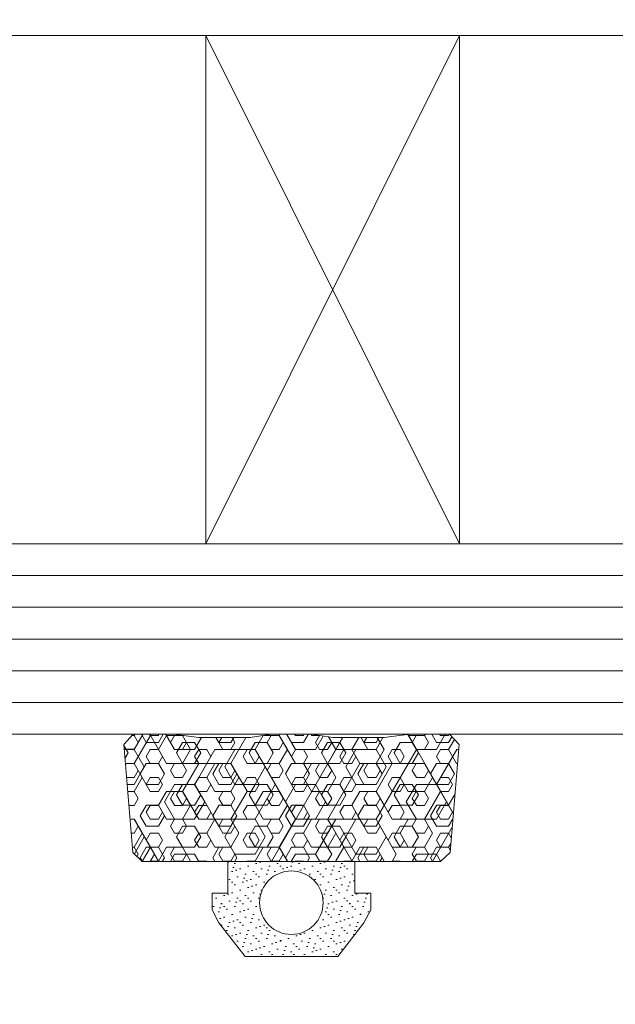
# Model space of a CAD drawing. Extents: x 1911006 to 2186114, y 709265 to 747216.
# Tile 162 of 256: x 1923361 to 1923379, y 735144 to 735175. Entities that reach past the tile are written whole.
import ezdxf

# ---------------------------------------------------------------- set-up
doc = ezdxf.new("R2010")
doc.units = 0
doc.header["$LTSCALE"] = 500
doc.header["$MEASUREMENT"] = 0
doc.layers.get('0').update_dxf_attribs({"linetype": 'CONTINUOUS'})
for name, color, linetype, lineweight in [('_MB_inne_0.15', 251, 'CONTINUOUS', 15), ('_MB_kreskowanie_szklo_0.09', 157, 'CONTINUOUS', 9), ('_MB_kreskowanie_uszczelki_0.09', 252, 'CONTINUOUS', 9), ('_MB_kreskowanie_uszczelki_0.09 @ 1', 252, 'CONTINUOUS', 9), ('_MB_kreskowanie_uszczelki_0.09 @ 1.5', 252, 'CONTINUOUS', 9), ('_MB_kreskowanie_uszczelki_0.09 @ 10', 252, 'CONTINUOUS', 9), ('_MB_kreskowanie_uszczelki_0.09 @ 100', 252, 'CONTINUOUS', 9), ('_MB_kreskowanie_uszczelki_0.09 @ 2', 252, 'CONTINUOUS', 9), ('_MB_kreskowanie_uszczelki_0.09 @ 2.5', 252, 'CONTINUOUS', 9), ('_MB_kreskowanie_uszczelki_0.09 @ 20', 252, 'CONTINUOUS', 9), ('_MB_kreskowanie_uszczelki_0.09 @ 25', 252, 'CONTINUOUS', 9), ('_MB_kreskowanie_uszczelki_0.09 @ 4', 252, 'CONTINUOUS', 9), ('_MB_kreskowanie_uszczelki_0.09 @ 5', 252, 'CONTINUOUS', 9), ('_MB_kreskowanie_uszczelki_0.09 @ 50', 252, 'CONTINUOUS', 9), ('_MB_kreskowanie_uszczelki_0.09 @ 8', 252, 'CONTINUOUS', 9), ('_MB_szklo_0.15', 142, 'CONTINUOUS', 15), ('_MB_uszczelki_0.15', 140, 'CONTINUOUS', 15)]:
    doc.layers.add(name, color=color, linetype=linetype, lineweight=lineweight)

# ---------------------------------------------------------------- blocks, each defined once
blk = doc.blocks.new('*U651')
at = {"layer": '_MB_kreskowanie_uszczelki_0.09 @ 1'}
h = blk.add_hatch(dxfattribs=at)
h.set_pattern_fill('DOTS', color=256, scale=0.15, angle=315, style=0)
h.set_pattern_definition([(315, (0, 0), (0.2525697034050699, 0.08418990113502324), [0, -0.238125])])
h.paths.add_polyline_path([(-2.041168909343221, 1.999999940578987), (-4.958587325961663, 2.000000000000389), (-5.786428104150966, 0.9391616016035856), (-5.999839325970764, 0.5296897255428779), (-5.999839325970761, 1.110223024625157e-16), (-5.499999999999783, -1.110223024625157e-16), (-5.499999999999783, -1.000000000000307), (-1.500000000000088, -1.00000000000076), (-1.499999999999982, 0), (-0.9998394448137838, 1.110223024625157e-16), (-0.9998394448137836, 0.5292021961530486), (-1.212851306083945, 0.9388819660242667)])
h.paths.add_polyline_path([(-2.50000000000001, 0.300000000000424, -1), (-4.500000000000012, 0.300000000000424, -1)], flags=16)
at = {"layer": '_MB_kreskowanie_uszczelki_0.09 @ 1.5'}
h = blk.add_hatch(dxfattribs=at)
h.set_pattern_fill('DOTS', color=256, scale=0.15, angle=315, style=0)
h.set_pattern_definition([(315, (0, 0), (0.3788545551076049, 0.1262848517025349), [0, -0.3571874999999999])])
h.paths.add_polyline_path([(-2.041168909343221, 1.999999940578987), (-4.958587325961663, 2.000000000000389), (-5.786428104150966, 0.9391616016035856), (-5.999839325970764, 0.5296897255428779), (-5.999839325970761, 1.110223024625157e-16), (-5.499999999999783, -1.110223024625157e-16), (-5.499999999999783, -1.000000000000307), (-1.500000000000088, -1.00000000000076), (-1.499999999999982, 0), (-0.9998394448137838, 1.110223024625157e-16), (-0.9998394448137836, 0.5292021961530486), (-1.212851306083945, 0.9388819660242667)])
h.paths.add_polyline_path([(-2.50000000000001, 0.300000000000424, -1), (-4.500000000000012, 0.300000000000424, -1)], flags=16)
at = {"layer": '_MB_kreskowanie_uszczelki_0.09 @ 10'}
h = blk.add_hatch(dxfattribs=at)
h.set_pattern_fill('DOTS', color=256, scale=0.15, angle=315, style=0)
h.set_pattern_definition([(315, (0, 0), (2.525697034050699, 0.8418990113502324), [0, -2.38125])])
h.paths.add_polyline_path([(-2.041168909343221, 1.999999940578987), (-4.958587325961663, 2.000000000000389), (-5.786428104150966, 0.9391616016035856), (-5.999839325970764, 0.5296897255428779), (-5.999839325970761, 1.110223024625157e-16), (-5.499999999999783, -1.110223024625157e-16), (-5.499999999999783, -1.000000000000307), (-1.500000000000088, -1.00000000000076), (-1.499999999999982, 0), (-0.9998394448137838, 1.110223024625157e-16), (-0.9998394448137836, 0.5292021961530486), (-1.212851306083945, 0.9388819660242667)])
h.paths.add_polyline_path([(-2.50000000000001, 0.300000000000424, -1), (-4.500000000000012, 0.300000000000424, -1)], flags=16)
at = {"layer": '_MB_kreskowanie_uszczelki_0.09 @ 100'}
h = blk.add_hatch(dxfattribs=at)
h.set_pattern_fill('DOTS', color=256, scale=0.15, angle=315, style=0)
h.set_pattern_definition([(315, (0, 0), (25.25697034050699, 8.418990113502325), [0, -23.8125])])
h.paths.add_polyline_path([(-2.041168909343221, 1.999999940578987), (-4.958587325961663, 2.000000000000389), (-5.786428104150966, 0.9391616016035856), (-5.999839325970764, 0.5296897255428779), (-5.999839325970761, 1.110223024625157e-16), (-5.499999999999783, -1.110223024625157e-16), (-5.499999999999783, -1.000000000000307), (-1.500000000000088, -1.00000000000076), (-1.499999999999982, 0), (-0.9998394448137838, 1.110223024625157e-16), (-0.9998394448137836, 0.5292021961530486), (-1.212851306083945, 0.9388819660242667)])
h.paths.add_polyline_path([(-2.50000000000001, 0.300000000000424, -1), (-4.500000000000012, 0.300000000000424, -1)], flags=16)
at = {"layer": '_MB_kreskowanie_uszczelki_0.09 @ 2'}
h = blk.add_hatch(dxfattribs=at)
h.set_pattern_fill('DOTS', color=256, scale=0.15, angle=315, style=0)
h.set_pattern_definition([(315, (0, 0), (0.5051394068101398, 0.1683798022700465), [0, -0.47625])])
h.paths.add_polyline_path([(-2.041168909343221, 1.999999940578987), (-4.958587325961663, 2.000000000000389), (-5.786428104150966, 0.9391616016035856), (-5.999839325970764, 0.5296897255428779), (-5.999839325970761, 1.110223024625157e-16), (-5.499999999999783, -1.110223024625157e-16), (-5.499999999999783, -1.000000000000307), (-1.500000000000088, -1.00000000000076), (-1.499999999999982, 0), (-0.9998394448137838, 1.110223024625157e-16), (-0.9998394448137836, 0.5292021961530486), (-1.212851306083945, 0.9388819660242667)])
h.paths.add_polyline_path([(-2.50000000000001, 0.300000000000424, -1), (-4.500000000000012, 0.300000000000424, -1)], flags=16)
at = {"layer": '_MB_kreskowanie_uszczelki_0.09 @ 2.5'}
h = blk.add_hatch(dxfattribs=at)
h.set_pattern_fill('DOTS', color=256, scale=0.15, angle=315, style=0)
h.set_pattern_definition([(315, (0, 0), (0.6314242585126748, 0.2104747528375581), [0, -0.5953124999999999])])
h.paths.add_polyline_path([(-2.041168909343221, 1.999999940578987), (-4.958587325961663, 2.000000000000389), (-5.786428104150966, 0.9391616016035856), (-5.999839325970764, 0.5296897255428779), (-5.999839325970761, 1.110223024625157e-16), (-5.499999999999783, -1.110223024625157e-16), (-5.499999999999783, -1.000000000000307), (-1.500000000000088, -1.00000000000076), (-1.499999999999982, 0), (-0.9998394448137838, 1.110223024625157e-16), (-0.9998394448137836, 0.5292021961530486), (-1.212851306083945, 0.9388819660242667)])
h.paths.add_polyline_path([(-2.50000000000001, 0.300000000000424, -1), (-4.500000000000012, 0.300000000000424, -1)], flags=16)
at = {"layer": '_MB_kreskowanie_uszczelki_0.09 @ 20'}
h = blk.add_hatch(dxfattribs=at)
h.set_pattern_fill('DOTS', color=256, scale=0.15, angle=315, style=0)
h.set_pattern_definition([(315, (0, 0), (5.051394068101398, 1.683798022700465), [0, -4.762499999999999])])
h.paths.add_polyline_path([(-2.041168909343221, 1.999999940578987), (-4.958587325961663, 2.000000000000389), (-5.786428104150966, 0.9391616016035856), (-5.999839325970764, 0.5296897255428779), (-5.999839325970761, 1.110223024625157e-16), (-5.499999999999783, -1.110223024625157e-16), (-5.499999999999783, -1.000000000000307), (-1.500000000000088, -1.00000000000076), (-1.499999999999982, 0), (-0.9998394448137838, 1.110223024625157e-16), (-0.9998394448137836, 0.5292021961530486), (-1.212851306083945, 0.9388819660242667)])
h.paths.add_polyline_path([(-2.50000000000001, 0.300000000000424, -1), (-4.500000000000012, 0.300000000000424, -1)], flags=16)
at = {"layer": '_MB_kreskowanie_uszczelki_0.09 @ 25'}
h = blk.add_hatch(dxfattribs=at)
h.set_pattern_fill('DOTS', color=256, scale=0.15, angle=315, style=0)
h.set_pattern_definition([(315, (0, 0), (6.314242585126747, 2.104747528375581), [0, -5.953124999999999])])
h.paths.add_polyline_path([(-2.041168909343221, 1.999999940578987), (-4.958587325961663, 2.000000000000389), (-5.786428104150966, 0.9391616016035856), (-5.999839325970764, 0.5296897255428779), (-5.999839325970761, 1.110223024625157e-16), (-5.499999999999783, -1.110223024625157e-16), (-5.499999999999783, -1.000000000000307), (-1.500000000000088, -1.00000000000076), (-1.499999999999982, 0), (-0.9998394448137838, 1.110223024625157e-16), (-0.9998394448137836, 0.5292021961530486), (-1.212851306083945, 0.9388819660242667)])
h.paths.add_polyline_path([(-2.50000000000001, 0.300000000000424, -1), (-4.500000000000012, 0.300000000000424, -1)], flags=16)
at = {"layer": '_MB_kreskowanie_uszczelki_0.09 @ 4'}
h = blk.add_hatch(dxfattribs=at)
h.set_pattern_fill('DOTS', color=256, scale=0.15, angle=315, style=0)
h.set_pattern_definition([(315, (0, 0), (1.01027881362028, 0.336759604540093), [0, -0.9524999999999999])])
h.paths.add_polyline_path([(-2.041168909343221, 1.999999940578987), (-4.958587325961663, 2.000000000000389), (-5.786428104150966, 0.9391616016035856), (-5.999839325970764, 0.5296897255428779), (-5.999839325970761, 1.110223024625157e-16), (-5.499999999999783, -1.110223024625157e-16), (-5.499999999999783, -1.000000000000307), (-1.500000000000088, -1.00000000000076), (-1.499999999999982, 0), (-0.9998394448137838, 1.110223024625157e-16), (-0.9998394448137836, 0.5292021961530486), (-1.212851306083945, 0.9388819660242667)])
h.paths.add_polyline_path([(-2.50000000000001, 0.300000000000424, -1), (-4.500000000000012, 0.300000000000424, -1)], flags=16)
at = {"layer": '_MB_kreskowanie_uszczelki_0.09 @ 5'}
h = blk.add_hatch(dxfattribs=at)
h.set_pattern_fill('DOTS', color=256, scale=0.15, angle=315, style=0)
h.set_pattern_definition([(315, (0, 0), (1.26284851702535, 0.4209495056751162), [0, -1.190625])])
h.paths.add_polyline_path([(-2.041168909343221, 1.999999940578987), (-4.958587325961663, 2.000000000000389), (-5.786428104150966, 0.9391616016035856), (-5.999839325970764, 0.5296897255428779), (-5.999839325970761, 1.110223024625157e-16), (-5.499999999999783, -1.110223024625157e-16), (-5.499999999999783, -1.000000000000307), (-1.500000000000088, -1.00000000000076), (-1.499999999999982, 0), (-0.9998394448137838, 1.110223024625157e-16), (-0.9998394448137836, 0.5292021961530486), (-1.212851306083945, 0.9388819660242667)])
h.paths.add_polyline_path([(-2.50000000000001, 0.300000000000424, -1), (-4.500000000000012, 0.300000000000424, -1)], flags=16)
at = {"layer": '_MB_kreskowanie_uszczelki_0.09 @ 50'}
h = blk.add_hatch(dxfattribs=at)
h.set_pattern_fill('DOTS', color=256, scale=0.15, angle=315, style=0)
h.set_pattern_definition([(315, (0, 0), (12.62848517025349, 4.209495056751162), [0, -11.90625])])
h.paths.add_polyline_path([(-2.041168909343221, 1.999999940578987), (-4.958587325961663, 2.000000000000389), (-5.786428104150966, 0.9391616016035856), (-5.999839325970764, 0.5296897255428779), (-5.999839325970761, 1.110223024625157e-16), (-5.499999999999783, -1.110223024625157e-16), (-5.499999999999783, -1.000000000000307), (-1.500000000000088, -1.00000000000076), (-1.499999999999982, 0), (-0.9998394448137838, 1.110223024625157e-16), (-0.9998394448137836, 0.5292021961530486), (-1.212851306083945, 0.9388819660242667)])
h.paths.add_polyline_path([(-2.50000000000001, 0.300000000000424, -1), (-4.500000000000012, 0.300000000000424, -1)], flags=16)
at = {"layer": '_MB_kreskowanie_uszczelki_0.09 @ 8'}
h = blk.add_hatch(dxfattribs=at)
h.set_pattern_fill('DOTS', color=256, scale=0.15, angle=315, style=0)
h.set_pattern_definition([(315, (0, 0), (2.020557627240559, 0.6735192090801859), [0, -1.905])])
h.paths.add_polyline_path([(-2.041168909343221, 1.999999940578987), (-4.958587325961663, 2.000000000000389), (-5.786428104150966, 0.9391616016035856), (-5.999839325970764, 0.5296897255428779), (-5.999839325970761, 1.110223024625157e-16), (-5.499999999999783, -1.110223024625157e-16), (-5.499999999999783, -1.000000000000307), (-1.500000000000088, -1.00000000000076), (-1.499999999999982, 0), (-0.9998394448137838, 1.110223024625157e-16), (-0.9998394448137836, 0.5292021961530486), (-1.212851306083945, 0.9388819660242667)])
h.paths.add_polyline_path([(-2.50000000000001, 0.300000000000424, -1), (-4.500000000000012, 0.300000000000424, -1)], flags=16)
blk = doc.blocks.new('*U652')
at = {"layer": '_MB_kreskowanie_uszczelki_0.09 @ 1'}
h = blk.add_hatch(dxfattribs=at)
h.set_pattern_fill('HEX', color=256, scale=0.08)
h.set_pattern_definition([(0, (0, 0), (0, 0.439940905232), [0.254, -0.508]), (120, (0, 0), (-0.3810000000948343, -0.2199704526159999), [0.2539999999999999, -0.5079999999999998]), (59.99999999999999, (0.254, 0), (-0.3810000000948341, 0.219970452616), [0.254, -0.508])])
h.paths.add_polyline_path([(-8.199999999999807, -1.000000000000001), (-8.499501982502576, -1.282721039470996), (-8.781695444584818, -4.682721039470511), (-8.482193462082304, -4.9999999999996), (-7.230198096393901, -4.999999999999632), (-6.421467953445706, -4.899999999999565), (-4.800753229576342, -4.899999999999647), (-4.125997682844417, -4.999999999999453), (-2.874002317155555, -4.999999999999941), (-2.199246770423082, -4.899999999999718), (-0.5785320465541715, -4.899999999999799), (0.2301980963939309, -4.999999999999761), (1.482193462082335, -4.999999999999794), (1.781695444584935, -4.682721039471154), (1.499501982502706, -1.282721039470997), (1.199999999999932, -1.000000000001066)])
at = {"layer": '_MB_kreskowanie_uszczelki_0.09 @ 1.5'}
h = blk.add_hatch(dxfattribs=at)
h.set_pattern_fill('HEX', color=256, scale=0.08)
h.set_pattern_definition([(0, (0, 0), (0, 0.6599113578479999), [0.381, -0.762]), (120, (0, 0), (-0.5715000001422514, -0.3299556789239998), [0.3809999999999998, -0.7619999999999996]), (59.99999999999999, (0.381, 0), (-0.5715000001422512, 0.329955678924), [0.3810000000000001, -0.7620000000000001])])
h.paths.add_polyline_path([(-8.199999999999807, -1.000000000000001), (-8.499501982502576, -1.282721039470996), (-8.781695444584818, -4.682721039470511), (-8.482193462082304, -4.9999999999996), (-7.230198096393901, -4.999999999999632), (-6.421467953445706, -4.899999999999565), (-4.800753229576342, -4.899999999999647), (-4.125997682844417, -4.999999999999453), (-2.874002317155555, -4.999999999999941), (-2.199246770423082, -4.899999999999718), (-0.5785320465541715, -4.899999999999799), (0.2301980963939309, -4.999999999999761), (1.482193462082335, -4.999999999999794), (1.781695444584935, -4.682721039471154), (1.499501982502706, -1.282721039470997), (1.199999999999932, -1.000000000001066)])
at = {"layer": '_MB_kreskowanie_uszczelki_0.09 @ 10'}
h = blk.add_hatch(dxfattribs=at)
h.set_pattern_fill('HEX', color=256, scale=0.08)
h.set_pattern_definition([(0, (0, 0), (0, 4.399409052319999), [2.54, -5.08]), (120, (0, 0), (-3.810000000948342, -2.199704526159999), [2.539999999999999, -5.079999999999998]), (59.99999999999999, (2.54, 0), (-3.810000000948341, 2.19970452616), [2.54, -5.08])])
h.paths.add_polyline_path([(-8.199999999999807, -1.000000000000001), (-8.499501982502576, -1.282721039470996), (-8.781695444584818, -4.682721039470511), (-8.482193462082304, -4.9999999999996), (-7.230198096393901, -4.999999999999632), (-6.421467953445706, -4.899999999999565), (-4.800753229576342, -4.899999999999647), (-4.125997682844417, -4.999999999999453), (-2.874002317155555, -4.999999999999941), (-2.199246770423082, -4.899999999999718), (-0.5785320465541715, -4.899999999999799), (0.2301980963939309, -4.999999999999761), (1.482193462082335, -4.999999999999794), (1.781695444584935, -4.682721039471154), (1.499501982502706, -1.282721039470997), (1.199999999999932, -1.000000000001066)])
at = {"layer": '_MB_kreskowanie_uszczelki_0.09 @ 100'}
h = blk.add_hatch(dxfattribs=at)
h.set_pattern_fill('HEX', color=256, scale=0.08)
h.set_pattern_definition([(0, (0, 0), (0, 43.99409052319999), [25.4, -50.8]), (120, (0, 0), (-38.10000000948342, -21.99704526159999), [25.39999999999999, -50.79999999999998]), (59.99999999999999, (25.4, 0), (-38.10000000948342, 21.9970452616), [25.40000000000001, -50.80000000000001])])
h.paths.add_polyline_path([(-8.199999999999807, -1.000000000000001), (-8.499501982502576, -1.282721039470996), (-8.781695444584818, -4.682721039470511), (-8.482193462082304, -4.9999999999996), (-7.230198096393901, -4.999999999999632), (-6.421467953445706, -4.899999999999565), (-4.800753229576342, -4.899999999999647), (-4.125997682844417, -4.999999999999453), (-2.874002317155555, -4.999999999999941), (-2.199246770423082, -4.899999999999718), (-0.5785320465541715, -4.899999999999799), (0.2301980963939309, -4.999999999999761), (1.482193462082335, -4.999999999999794), (1.781695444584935, -4.682721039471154), (1.499501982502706, -1.282721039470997), (1.199999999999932, -1.000000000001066)])
at = {"layer": '_MB_kreskowanie_uszczelki_0.09 @ 2'}
h = blk.add_hatch(dxfattribs=at)
h.set_pattern_fill('HEX', color=256, scale=0.08)
h.set_pattern_definition([(0, (0, 0), (0, 0.8798818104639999), [0.508, -1.016]), (120, (0, 0), (-0.7620000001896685, -0.4399409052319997), [0.5079999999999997, -1.015999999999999]), (59.99999999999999, (0.508, 0), (-0.7620000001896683, 0.439940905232), [0.508, -1.016])])
h.paths.add_polyline_path([(-8.199999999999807, -1.000000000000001), (-8.499501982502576, -1.282721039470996), (-8.781695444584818, -4.682721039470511), (-8.482193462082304, -4.9999999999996), (-7.230198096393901, -4.999999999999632), (-6.421467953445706, -4.899999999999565), (-4.800753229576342, -4.899999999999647), (-4.125997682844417, -4.999999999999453), (-2.874002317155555, -4.999999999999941), (-2.199246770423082, -4.899999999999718), (-0.5785320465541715, -4.899999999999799), (0.2301980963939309, -4.999999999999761), (1.482193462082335, -4.999999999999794), (1.781695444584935, -4.682721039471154), (1.499501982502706, -1.282721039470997), (1.199999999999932, -1.000000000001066)])
at = {"layer": '_MB_kreskowanie_uszczelki_0.09 @ 2.5'}
h = blk.add_hatch(dxfattribs=at)
h.set_pattern_fill('HEX', color=256, scale=0.08)
h.set_pattern_definition([(0, (0, 0), (0, 1.09985226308), [0.635, -1.27]), (120, (0, 0), (-0.9525000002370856, -0.5499261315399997), [0.6349999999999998, -1.27]), (59.99999999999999, (0.635, 0), (-0.9525000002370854, 0.54992613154), [0.635, -1.27])])
h.paths.add_polyline_path([(-8.199999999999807, -1.000000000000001), (-8.499501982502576, -1.282721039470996), (-8.781695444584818, -4.682721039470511), (-8.482193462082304, -4.9999999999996), (-7.230198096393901, -4.999999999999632), (-6.421467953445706, -4.899999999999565), (-4.800753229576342, -4.899999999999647), (-4.125997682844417, -4.999999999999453), (-2.874002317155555, -4.999999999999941), (-2.199246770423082, -4.899999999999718), (-0.5785320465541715, -4.899999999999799), (0.2301980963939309, -4.999999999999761), (1.482193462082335, -4.999999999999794), (1.781695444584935, -4.682721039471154), (1.499501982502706, -1.282721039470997), (1.199999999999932, -1.000000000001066)])
at = {"layer": '_MB_kreskowanie_uszczelki_0.09 @ 20'}
h = blk.add_hatch(dxfattribs=at)
h.set_pattern_fill('HEX', color=256, scale=0.08)
h.set_pattern_definition([(0, (0, 0), (0, 8.798818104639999), [5.08, -10.16]), (120, (0, 0), (-7.620000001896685, -4.399409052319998), [5.079999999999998, -10.16]), (59.99999999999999, (5.08, 0), (-7.620000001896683, 4.39940905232), [5.08, -10.16])])
h.paths.add_polyline_path([(-8.199999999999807, -1.000000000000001), (-8.499501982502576, -1.282721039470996), (-8.781695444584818, -4.682721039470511), (-8.482193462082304, -4.9999999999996), (-7.230198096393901, -4.999999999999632), (-6.421467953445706, -4.899999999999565), (-4.800753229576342, -4.899999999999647), (-4.125997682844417, -4.999999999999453), (-2.874002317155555, -4.999999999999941), (-2.199246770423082, -4.899999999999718), (-0.5785320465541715, -4.899999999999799), (0.2301980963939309, -4.999999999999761), (1.482193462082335, -4.999999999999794), (1.781695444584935, -4.682721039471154), (1.499501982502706, -1.282721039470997), (1.199999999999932, -1.000000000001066)])
at = {"layer": '_MB_kreskowanie_uszczelki_0.09 @ 25'}
h = blk.add_hatch(dxfattribs=at)
h.set_pattern_fill('HEX', color=256, scale=0.08)
h.set_pattern_definition([(0, (0, 0), (0, 10.9985226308), [6.35, -12.7]), (120, (0, 0), (-9.525000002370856, -5.499261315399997), [6.349999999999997, -12.69999999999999]), (59.99999999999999, (6.35, 0), (-9.525000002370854, 5.4992613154), [6.350000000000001, -12.7])])
h.paths.add_polyline_path([(-8.199999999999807, -1.000000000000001), (-8.499501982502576, -1.282721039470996), (-8.781695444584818, -4.682721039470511), (-8.482193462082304, -4.9999999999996), (-7.230198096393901, -4.999999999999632), (-6.421467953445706, -4.899999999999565), (-4.800753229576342, -4.899999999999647), (-4.125997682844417, -4.999999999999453), (-2.874002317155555, -4.999999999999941), (-2.199246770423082, -4.899999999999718), (-0.5785320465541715, -4.899999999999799), (0.2301980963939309, -4.999999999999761), (1.482193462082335, -4.999999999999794), (1.781695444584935, -4.682721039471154), (1.499501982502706, -1.282721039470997), (1.199999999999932, -1.000000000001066)])
at = {"layer": '_MB_kreskowanie_uszczelki_0.09 @ 4'}
h = blk.add_hatch(dxfattribs=at)
h.set_pattern_fill('HEX', color=256, scale=0.08)
h.set_pattern_definition([(0, (0, 0), (0, 1.759763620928), [1.016, -2.032]), (120, (0, 0), (-1.524000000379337, -0.8798818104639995), [1.015999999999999, -2.031999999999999]), (59.99999999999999, (1.016, 0), (-1.524000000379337, 0.879881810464), [1.016, -2.032])])
h.paths.add_polyline_path([(-8.199999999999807, -1.000000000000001), (-8.499501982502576, -1.282721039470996), (-8.781695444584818, -4.682721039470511), (-8.482193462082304, -4.9999999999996), (-7.230198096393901, -4.999999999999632), (-6.421467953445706, -4.899999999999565), (-4.800753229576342, -4.899999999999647), (-4.125997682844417, -4.999999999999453), (-2.874002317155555, -4.999999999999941), (-2.199246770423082, -4.899999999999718), (-0.5785320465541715, -4.899999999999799), (0.2301980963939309, -4.999999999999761), (1.482193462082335, -4.999999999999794), (1.781695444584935, -4.682721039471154), (1.499501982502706, -1.282721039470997), (1.199999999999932, -1.000000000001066)])
at = {"layer": '_MB_kreskowanie_uszczelki_0.09 @ 5'}
h = blk.add_hatch(dxfattribs=at)
h.set_pattern_fill('HEX', color=256, scale=0.08)
h.set_pattern_definition([(0, (0, 0), (0, 2.19970452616), [1.27, -2.54]), (120, (0, 0), (-1.905000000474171, -1.099852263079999), [1.27, -2.539999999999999]), (59.99999999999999, (1.27, 0), (-1.905000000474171, 1.09985226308), [1.27, -2.54])])
h.paths.add_polyline_path([(-8.199999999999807, -1.000000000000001), (-8.499501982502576, -1.282721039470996), (-8.781695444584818, -4.682721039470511), (-8.482193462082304, -4.9999999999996), (-7.230198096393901, -4.999999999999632), (-6.421467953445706, -4.899999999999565), (-4.800753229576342, -4.899999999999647), (-4.125997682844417, -4.999999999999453), (-2.874002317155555, -4.999999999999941), (-2.199246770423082, -4.899999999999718), (-0.5785320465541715, -4.899999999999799), (0.2301980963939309, -4.999999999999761), (1.482193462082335, -4.999999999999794), (1.781695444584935, -4.682721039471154), (1.499501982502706, -1.282721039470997), (1.199999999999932, -1.000000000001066)])
at = {"layer": '_MB_kreskowanie_uszczelki_0.09 @ 50'}
h = blk.add_hatch(dxfattribs=at)
h.set_pattern_fill('HEX', color=256, scale=0.08)
h.set_pattern_definition([(0, (0, 0), (0, 21.9970452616), [12.7, -25.4]), (120, (0, 0), (-19.05000000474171, -10.99852263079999), [12.69999999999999, -25.39999999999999]), (59.99999999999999, (12.7, 0), (-19.05000000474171, 10.9985226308), [12.7, -25.40000000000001])])
h.paths.add_polyline_path([(-8.199999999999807, -1.000000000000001), (-8.499501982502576, -1.282721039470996), (-8.781695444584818, -4.682721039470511), (-8.482193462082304, -4.9999999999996), (-7.230198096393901, -4.999999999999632), (-6.421467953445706, -4.899999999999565), (-4.800753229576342, -4.899999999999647), (-4.125997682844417, -4.999999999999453), (-2.874002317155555, -4.999999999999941), (-2.199246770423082, -4.899999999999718), (-0.5785320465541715, -4.899999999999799), (0.2301980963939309, -4.999999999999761), (1.482193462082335, -4.999999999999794), (1.781695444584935, -4.682721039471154), (1.499501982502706, -1.282721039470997), (1.199999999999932, -1.000000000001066)])
at = {"layer": '_MB_kreskowanie_uszczelki_0.09 @ 8'}
h = blk.add_hatch(dxfattribs=at)
h.set_pattern_fill('HEX', color=256, scale=0.08)
h.set_pattern_definition([(0, (0, 0), (0, 3.519527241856), [2.032, -4.064]), (120, (0, 0), (-3.048000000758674, -1.759763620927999), [2.031999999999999, -4.063999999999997]), (59.99999999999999, (2.032, 0), (-3.048000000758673, 1.759763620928), [2.032, -4.064])])
h.paths.add_polyline_path([(-8.199999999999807, -1.000000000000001), (-8.499501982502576, -1.282721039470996), (-8.781695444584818, -4.682721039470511), (-8.482193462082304, -4.9999999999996), (-7.230198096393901, -4.999999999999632), (-6.421467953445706, -4.899999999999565), (-4.800753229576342, -4.899999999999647), (-4.125997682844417, -4.999999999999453), (-2.874002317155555, -4.999999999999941), (-2.199246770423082, -4.899999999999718), (-0.5785320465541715, -4.899999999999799), (0.2301980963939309, -4.999999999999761), (1.482193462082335, -4.999999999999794), (1.781695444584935, -4.682721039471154), (1.499501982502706, -1.282721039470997), (1.199999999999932, -1.000000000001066)])
blk = doc.blocks.new('-120518_4mm')
at = {"layer": '_MB_uszczelki_0.15'}
blk.add_lwpolyline([(-5.499999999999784, -0.9999999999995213), (-5.499999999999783, 0), (-5.999839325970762, 0), (-5.999839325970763, 0.5296897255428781), (-5.786428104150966, 0.9391616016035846), (-4.958587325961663, 2.000000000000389), (-4.958587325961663, 2.000000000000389), (-2.041168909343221, 1.999999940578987), (-1.212851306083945, 0.9388819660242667), (-0.9998394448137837, 0.5292021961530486), (-0.9998394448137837, 0), (-1.499999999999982, 0), (-1.500000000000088, -0.9999999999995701)], dxfattribs=at)
blk.add_lwpolyline([(-4.800753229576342, -4.899999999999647), (-6.421467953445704, -4.899999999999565), (-7.230198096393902, -4.999999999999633), (-8.482193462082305, -4.9999999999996), (-8.781695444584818, -4.682721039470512), (-8.499501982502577, -1.282721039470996), (-8.199999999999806, -1.000000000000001), (1.199999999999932, -1.000000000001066), (1.499501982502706, -1.282721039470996), (1.781695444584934, -4.682721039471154), (1.482193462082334, -4.999999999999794), (0.2301980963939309, -4.999999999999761), (-0.578532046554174, -4.899999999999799), (-2.199246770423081, -4.899999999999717), (-2.874002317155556, -4.999999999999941), (-4.125997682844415, -4.999999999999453)], close=True, dxfattribs=at)
blk.add_circle((-3.500000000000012, 0.300000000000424), 1.000000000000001, dxfattribs=at)
at = {"layer": '_MB_kreskowanie_uszczelki_0.09', "color": 7}
for name in ['*U651', '*U652']:
    blk.add_blockref(name, (0, 0), dxfattribs=at)

msp = doc.modelspace()

# ---------------------------------------------------------------- linework, layer by layer
at = {"layer": '_MB_inne_0.15', "color": 7}
msp.add_lwpolyline([(1923366.45370134, 735158.7270178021), (1923366.45370134, 735174.7270178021), (1923374.45370134, 735174.7270178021), (1923374.45370134, 735158.7270178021), (1923366.45370134, 735158.7270178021), (1923374.45370134, 735174.7270178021), (1923374.45370134, 735158.7270178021), (1923366.45370134, 735174.7270178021)], dxfattribs=at)
msp.add_lwpolyline([(1923374.45370134, 735174.7270178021), (1923374.45370134, 735158.7270178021), (1923380.45370134, 735158.7270178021), (1923380.45370134, 735174.7270178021)], close=True, dxfattribs=at)
at = {"layer": '_MB_kreskowanie_szklo_0.09', "color": 7}
for points in [[(1923380.45370134, 735157.7270178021), (1923320.45370134, 735157.7270178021)], [(1923380.45370134, 735156.7270178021), (1923320.45370134, 735156.7270178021)], [(1923380.45370134, 735155.7270178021), (1923320.45370134, 735155.7270178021)], [(1923380.45370134, 735154.7270178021), (1923320.45370134, 735154.7270178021)], [(1923380.45370134, 735153.7270178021), (1923320.45370134, 735153.7270178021)]]:
    msp.add_lwpolyline(points, dxfattribs=at)
at = {"layer": '_MB_szklo_0.15', "color": 7}
for points in [[(1923320.45370134, 735174.7270178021), (1923380.45370134, 735174.7270178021), (1923380.45370134, 735178.7270178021), (1923320.45370134, 735178.7270178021)], [(1923320.45370134, 735152.7270178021), (1923380.45370134, 735152.7270178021), (1923380.45370134, 735158.7270178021), (1923320.45370134, 735158.7270178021)]]:
    msp.add_lwpolyline(points, dxfattribs=at)

# ---------------------------------------------------------------- block references
at = {"color": 7, "rotation": 180}
msp.add_blockref('-120518_4mm', (1923365.653700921, 735147.7270178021), dxfattribs=at)

doc.saveas('drawing.dxf')
